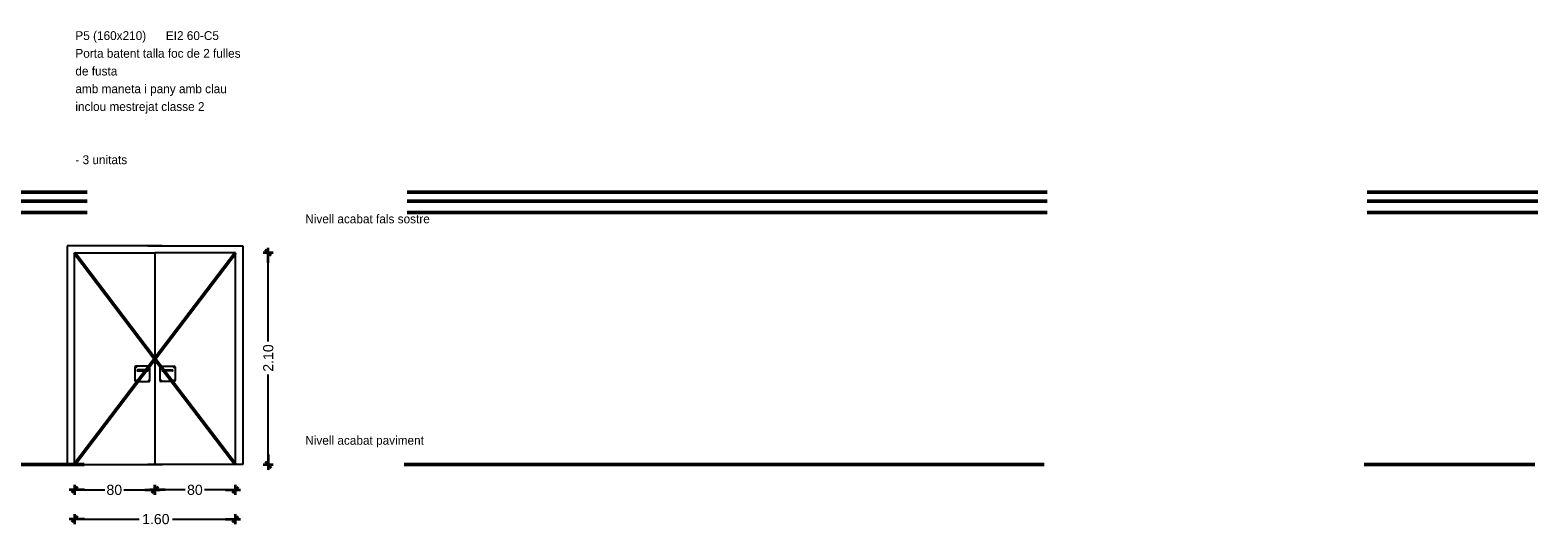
# Model space of a CAD drawing. Header units: metres. Extents: x -1 to 482, y -6 to 50.
# Tile 19 of 19: x 467 to 482, y 44 to 49. Entities that reach past the tile are written whole.
import ezdxf

# ---------------------------------------------------------------- set-up
doc = ezdxf.new("R2010")
doc.units = ezdxf.units.M
doc.header["$PDMODE"] = 65
doc.linetypes.add('CONTINUA', pattern=[0])
doc.linetypes.add('VERDECKT', pattern=[9.525, 6.35, -3.175])
doc.layers.add('FUSTERIES INTERIORS', color=7, linetype='CONTINUA', lineweight=25)
doc.styles.add('ARIAL', font='arial.ttf')
doc.styles.add('Century Gothic', font='txt')
doc.dimstyles.new('DIMSTYLE_4', dxfattribs={"dimtxt": 0.1, "dimasz": 0.1, "dimexe": 0, "dimexo": 1e-06, "dimgap": 0.05, "dimtad": 0, "dimdec": 0, "dimlfac": 100, "dimrnd": 1, "dimzin": 4, "dimdsep": 46, "dimtxsty": 'ARIAL', "dimblk1": 'ALL_ML_STRICH', "dimblk2": 'ALL_ML_STRICH', "dimsah": 1, "dimcen": 0, "dimse1": 1, "dimse2": 1, "dimclrd": 2, "dimclre": 2, "dimclrt": 2, "dimadec": 0, "dimazin": 0, "dimtfac": 1, "dimtdec": 0, "dimtix": 1, "dimtmove": 2, "dimatfit": 3, "dimfxl": 0, "dimtzin": 0, "dimlwd": 0, "dimlwe": 35, "dimarcsym": 0})
doc.dimstyles.new('DIMSTYLE_5', dxfattribs={"dimtxt": 0.1, "dimasz": 0.1, "dimexe": 0, "dimexo": 1e-06, "dimgap": 0.05, "dimtad": 0, "dimrnd": 0.01, "dimzin": 4, "dimdsep": 46, "dimtxsty": 'ARIAL', "dimblk1": 'ALL_ML_STRICH', "dimblk2": 'ALL_ML_STRICH', "dimsah": 1, "dimcen": 0, "dimse1": 1, "dimse2": 1, "dimclrd": 2, "dimclre": 2, "dimclrt": 2, "dimadec": 0, "dimazin": 0, "dimtfac": 1, "dimtdec": 0, "dimtix": 1, "dimtmove": 2, "dimatfit": 3, "dimfxl": 0, "dimtzin": 0, "dimlwd": 0, "dimlwe": 35, "dimarcsym": 0})

# ---------------------------------------------------------------- blocks, each defined once
blk = doc.blocks.new('ALL_ML_STRICH')
at = {"color": 0, "linetype": 'ByBlock', "lineweight": -2}
for p, q in [((-1, 0), (0.5, 0)), ((-0.3, -0.3), (0.3, 0.3)), ((0, -0.5), (0, 0.5))]:
    blk.add_line(p, q, dxfattribs=at)
blk = doc.blocks.new('*D15')
at = {"layer": 'DEFPOINTS', "color": 2, "linetype": 'CONTINUA', "lineweight": 35, "transparency": 33554687}
for p in [(468.713, 44.678), (469.513, 44.678), (469.513, 44.428)]:
    blk.add_point(p, dxfattribs=at)
at = {"layer": 'FUSTERIES INTERIORS', "color": 2, "linetype": 'CONTINUA', "lineweight": -2, "transparency": 33554687}
for p, q in [((469.014, 44.428), (468.713, 44.428)), ((469.513, 44.428), (469.204, 44.428))]:
    blk.add_line(p, q, dxfattribs=at)
at = {"layer": 'FUSTERIES INTERIORS', "color": 2, "linetype": 'CONTINUA', "lineweight": 35, "transparency": 33554687, "xscale": 0.1, "yscale": 0.1, "zscale": 0.1}
for p, rotation in [((468.713, 44.428), 180), ((469.513, 44.428), 360)]:
    blk.add_blockref('ALL_ML_STRICH', p, dxfattribs=dict(at, rotation=rotation))
at = {"layer": 'FUSTERIES INTERIORS', "color": 2, "linetype": 'CONTINUA', "lineweight": 35, "transparency": 33554687, "insert": (469.109, 44.428), "char_height": 0.1, "width": 0.2, "attachment_point": 5, "style": 'ARIAL'}
blk.add_mtext('\\A1;{80}', dxfattribs=at)
blk = doc.blocks.new('*D16')
at = {"layer": 'DEFPOINTS', "color": 2, "linetype": 'CONTINUA', "lineweight": 35, "transparency": 33554687}
for p in [(467.913, 44.678), (468.713, 44.678), (467.913, 44.428)]:
    blk.add_point(p, dxfattribs=at)
at = {"layer": 'FUSTERIES INTERIORS', "color": 2, "linetype": 'CONTINUA', "lineweight": -2, "transparency": 33554687}
for p, q in [((467.913, 44.428), (468.214, 44.428)), ((468.404, 44.428), (468.713, 44.428))]:
    blk.add_line(p, q, dxfattribs=at)
at = {"layer": 'FUSTERIES INTERIORS', "color": 2, "linetype": 'CONTINUA', "lineweight": 35, "transparency": 33554687, "xscale": 0.1, "yscale": 0.1, "zscale": 0.1, "rotation": 180}
blk.add_blockref('ALL_ML_STRICH', (467.913, 44.428), dxfattribs=at)
at = {"layer": 'FUSTERIES INTERIORS', "color": 2, "linetype": 'CONTINUA', "lineweight": 35, "transparency": 33554687, "xscale": 0.1, "yscale": 0.1, "zscale": 0.1}
blk.add_blockref('ALL_ML_STRICH', (468.713, 44.428), dxfattribs=at)
at = {"layer": 'FUSTERIES INTERIORS', "color": 2, "linetype": 'CONTINUA', "lineweight": 35, "transparency": 33554687, "insert": (468.309, 44.428), "char_height": 0.1, "width": 0.2, "attachment_point": 5, "style": 'ARIAL'}
blk.add_mtext('\\A1;{80}', dxfattribs=at)
blk = doc.blocks.new('*D17')
at = {"layer": 'DEFPOINTS', "color": 2, "linetype": 'CONTINUA', "lineweight": 35, "transparency": 33554687}
for p in [(469.513, 44.94), (467.913, 44.388), (467.913, 44.138)]:
    blk.add_point(p, dxfattribs=at)
at = {"layer": 'FUSTERIES INTERIORS', "color": 2, "linetype": 'CONTINUA', "lineweight": -2, "transparency": 33554687}
for p, q in [((467.913, 44.138), (468.556, 44.138)), ((468.886, 44.138), (469.513, 44.138))]:
    blk.add_line(p, q, dxfattribs=at)
at = {"layer": 'FUSTERIES INTERIORS', "color": 2, "linetype": 'CONTINUA', "lineweight": 35, "transparency": 33554687, "xscale": 0.1, "yscale": 0.1, "zscale": 0.1, "rotation": 180}
blk.add_blockref('ALL_ML_STRICH', (467.913, 44.138), dxfattribs=at)
at = {"layer": 'FUSTERIES INTERIORS', "color": 2, "linetype": 'CONTINUA', "lineweight": 35, "transparency": 33554687, "xscale": 0.1, "yscale": 0.1, "zscale": 0.1}
blk.add_blockref('ALL_ML_STRICH', (469.513, 44.138), dxfattribs=at)
at = {"layer": 'FUSTERIES INTERIORS', "color": 2, "linetype": 'CONTINUA', "lineweight": 35, "transparency": 33554687, "insert": (468.721, 44.138), "char_height": 0.1, "width": 0.4, "attachment_point": 5, "style": 'ARIAL'}
blk.add_mtext('\\A1;{\\A1;{1.60\\H0.066000;\\S^ ;}}', dxfattribs=at)
blk = doc.blocks.new('*D18')
at = {"layer": 'DEFPOINTS', "color": 2, "linetype": 'CONTINUA', "lineweight": 35, "transparency": 33554687}
for p in [(468.739, 46.778), (469.184, 44.678), (469.837, 44.678)]:
    blk.add_point(p, dxfattribs=at)
at = {"layer": 'FUSTERIES INTERIORS', "color": 2, "linetype": 'CONTINUA', "lineweight": -2, "transparency": 33554687}
for p, q in [((469.837, 45.9), (469.837, 46.778)), ((469.837, 44.678), (469.837, 45.57))]:
    blk.add_line(p, q, dxfattribs=at)
at = {"layer": 'FUSTERIES INTERIORS', "color": 2, "linetype": 'CONTINUA', "lineweight": 35, "transparency": 33554687, "xscale": 0.1, "yscale": 0.1, "zscale": 0.1}
for p, rotation in [((469.837, 46.778), 90), ((469.837, 44.678), 270)]:
    blk.add_blockref('ALL_ML_STRICH', p, dxfattribs=dict(at, rotation=rotation))
at = {"layer": 'FUSTERIES INTERIORS', "color": 2, "linetype": 'CONTINUA', "lineweight": 35, "transparency": 33554687, "insert": (469.837, 45.735), "char_height": 0.1, "width": 0.4, "attachment_point": 5, "rotation": 90, "style": 'ARIAL'}
blk.add_mtext('\\A1;{\\A1;{2.10\\H0.066000;\\S^ ;}}', dxfattribs=at)

msp = doc.modelspace()

# ---------------------------------------------------------------- linework, layer by layer
at = {"layer": 'FUSTERIES INTERIORS', "color": 202, "linetype": 'VERDECKT', "lineweight": 50, "transparency": 33554687}
for p, q in [((452.164, 47.378), (482.434, 47.378)), ((452.164, 47.288), (482.434, 47.288)), ((452.164, 47.178), (482.434, 47.178)), ((452.134, 44.678), (482.404, 44.678))]:
    msp.add_line(p, q, dxfattribs=at)
at = {"layer": 'FUSTERIES INTERIORS', "color": 7, "linetype": 'CONTINUA', "lineweight": 25, "transparency": 33554687}
for p, q in [((468.783, 46.848), (467.843, 46.848)), ((467.843, 46.848), (467.843, 44.678)), ((468.643, 46.848), (469.583, 46.848)), ((469.583, 46.848), (469.583, 44.678)), ((467.913, 44.678), (467.913, 46.778)), ((467.913, 46.778), (468.713, 46.778)), ((468.713, 46.778), (468.713, 44.678)), ((468.713, 46.778), (468.713, 44.678)), ((469.513, 46.778), (468.713, 46.778)), ((469.513, 44.678), (469.513, 46.778)), ((468.513, 45.643), (468.513, 45.513)), ((468.653, 45.653), (468.523, 45.653)), ((468.663, 45.513), (468.663, 45.643)), ((468.763, 45.513), (468.763, 45.643)), ((468.773, 45.653), (468.903, 45.653)), ((468.913, 45.643), (468.913, 45.513)), ((468.523, 45.503), (468.653, 45.503)), ((468.638, 45.617), (468.538, 45.617)), ((468.538, 45.608), (468.638, 45.608)), ((468.903, 45.503), (468.773, 45.503)), ((468.788, 45.617), (468.888, 45.617)), ((468.888, 45.608), (468.788, 45.608)), ((467.843, 44.678), (467.913, 44.678)), ((467.913, 44.678), (468.713, 44.678)), ((468.713, 44.678), (468.643, 44.678)), ((468.713, 44.678), (468.783, 44.678)), ((469.513, 44.678), (468.713, 44.678)), ((469.583, 44.678), (469.513, 44.678))]:
    msp.add_line(p, q, dxfattribs=at)
at = {"layer": 'FUSTERIES INTERIORS', "color": 202, "linetype": 'CONTINUA', "lineweight": 50, "transparency": 33554687}
for p, q in [((467.913, 46.778), (468.713, 45.728)), ((469.513, 46.778), (468.713, 45.728)), ((468.713, 45.728), (467.913, 44.678)), ((468.713, 45.728), (469.513, 44.678))]:
    msp.add_line(p, q, dxfattribs=at)
at = {"layer": 'FUSTERIES INTERIORS', "color": 7, "linetype": 'CONTINUA', "lineweight": 25, "transparency": 33554687}
for centre in [(468.523, 45.643), (468.653, 45.643), (468.773, 45.643), (468.903, 45.643), (468.523, 45.513), (468.653, 45.513), (468.773, 45.513), (468.903, 45.513)]:
    msp.add_circle(centre, 0.0025, dxfattribs=at)
for centre, radius, start, end in [((468.523, 45.643), 0.01, 90, 180), ((468.653, 45.643), 0.01, 0, 90), ((468.773, 45.643), 0.01, 90, 180), ((468.903, 45.643), 0.01, 0, 90), ((468.523, 45.513), 0.01, 180, 270), ((468.538, 45.612), 0.00469, 90, 270), ((468.638, 45.612), 0.00469, 270, 90), ((468.653, 45.513), 0.01, 270, 0), ((468.773, 45.513), 0.01, 180, 270), ((468.788, 45.612), 0.00469, 90, 270), ((468.888, 45.612), 0.00469, 270, 90), ((468.903, 45.513), 0.01, 270, 0)]:
    msp.add_arc(centre, radius, start, end, dxfattribs=at)

# ---------------------------------------------------------------- texts
at = {"layer": 'FUSTERIES INTERIORS', "lineweight": 25, "transparency": 33554687, "insert": (467.923, 48.974), "char_height": 0.0875, "width": 1.96146, "attachment_point": 1, "line_spacing_factor": 1.204819, "style": 'Century Gothic'}
msp.add_mtext('\\A1;{\\fCentury Gothic|i0|b0;\\H0.087500;\\W1.000000;\\C7;P5 (160x210)      EI2 60-C5}\\P{\\fCentury Gothic|i0|b0;\\H0.087500;\\W1.000000;\\C7;Porta batent talla foc de 2 fulles }\\P{\\fCentury Gothic|i0|b0;\\H0.087500;\\W1.000000;\\C7;de fusta}\\P{\\fCentury Gothic|i0|b0;\\H0.087500;\\W1.000000;\\C7;amb maneta i pany amb clau}\\P{\\fCentury Gothic|i0|b0;\\H0.087500;\\W1.000000;\\C7;inclou mestrejat classe 2}\\P}\\P}\\P{\\fCentury Gothic|i0|b0;\\H0.087500;\\W1.000000;\\C7;- 3 unitats }\\P', dxfattribs=at)
at = {"layer": 'FUSTERIES INTERIORS', "color": 7, "linetype": 'CONTINUA', "lineweight": 25, "transparency": 33554687, "char_height": 0.0875, "attachment_point": 7, "style": 'Century Gothic'}
for s, insert, width in [('Nivell\\~acabat\\~fals\\~sostre', (470.204, 47.069), 1.42917), ('Nivell\\~acabat\\~paviment', (470.204, 44.849), 1.43938)]:
    msp.add_mtext(s, dxfattribs=dict(at, insert=insert, width=width))

# ---------------------------------------------------------------- dimensions: what is measured, and where the dimension line sits
at = {"layer": 'FUSTERIES INTERIORS', "color": 2, "linetype": 'CONTINUA', "lineweight": 35, "transparency": 33554687}
for base, p1, p2, angle, dimstyle, picture, middle in [((469.837, 46.778), (469.184, 44.678), (468.739, 46.778), 90, 'DIMSTYLE_5', '*D18', (469.837, 45.735)), ((468.713, 44.428), (469.513, 44.678), (468.713, 44.678), 180, 'DIMSTYLE_4', '*D15', (469.109, 44.428))]:
    dim = msp.add_linear_dim(base=base, p1=p1, p2=p2, angle=angle, dimstyle=dimstyle, override={"dimpost": '<>', "dimclrd": 2, "dimclre": 2, "dimclrt": 2, "dimlwd": 0, "dimlwe": 35}, dxfattribs=at)
    dim.commit()
    dim.dimension.update_dxf_attribs({"geometry": picture, "text_midpoint": middle, "dimtype": 160})
for base, p1, p2, dimstyle, picture, middle in [((469.513, 44.138), (467.913, 44.388), (469.513, 44.94), 'DIMSTYLE_5', '*D17', (468.721, 44.138)), ((468.713, 44.428), (467.913, 44.678), (468.713, 44.678), 'DIMSTYLE_4', '*D16', (468.309, 44.428))]:
    dim = msp.add_linear_dim(base=base, p1=p1, p2=p2, dimstyle=dimstyle, override={"dimpost": '<>', "dimclrd": 2, "dimclre": 2, "dimclrt": 2, "dimlwd": 0, "dimlwe": 35}, dxfattribs=at)
    dim.commit()
    dim.dimension.update_dxf_attribs({"geometry": picture, "text_midpoint": middle, "dimtype": 160})

doc.saveas('drawing.dxf')
